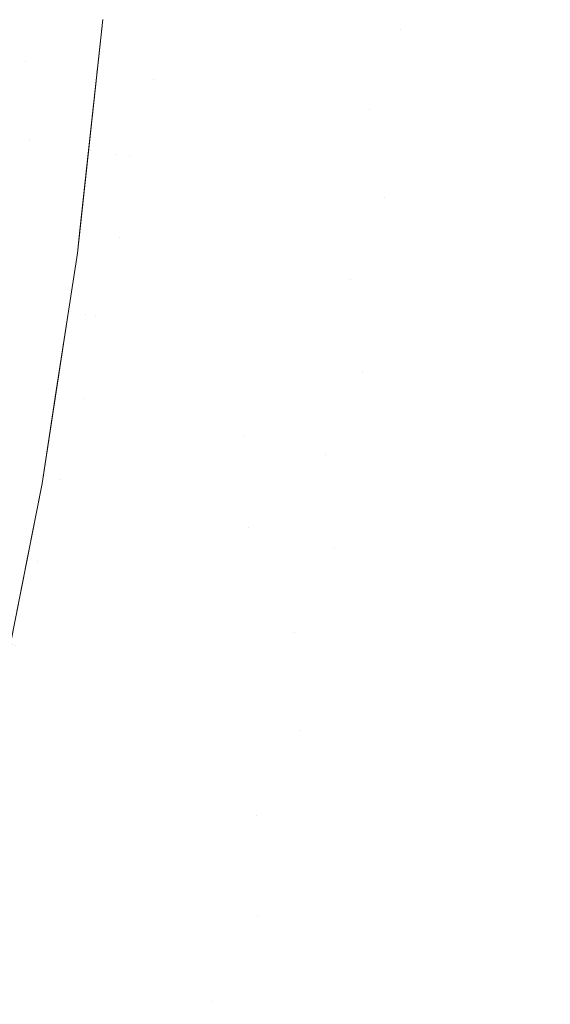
# Model space of a CAD drawing. Header units: centimetres. Extents: x -21.6 to 22.7, y 4.2 to 6.
# Tile 219 of 256: x 7.8314 to 7.8549, y 4.6359 to 4.6795. Entities that reach past the tile are written whole.
import ezdxf

# ---------------------------------------------------------------- set-up
doc = ezdxf.new("R2010")
doc.units = ezdxf.units.CM
doc.header["$LTSCALE"] = 2.54
doc.layers.add('Lucido design-1', color=7, linetype='Continuous')

# ---------------------------------------------------------------- blocks, each defined once
blk = doc.blocks.new('Gruppo-3-1')
at = {"color": 7, "linetype": 'Continuous', "lineweight": 9}
blk.add_3dface([(-21.503423, 5.900212, -2276.22217), (-21.503423, 4.300212, -2276.22217), (22.630348, 4.300212, -2276.22217), (22.630348, 5.900212, -2276.22217)], dxfattribs=at)
for points, invisible_edges in [([(22.630348, 5.900212, -2277.02217), (22.630348, 4.300212, -2277.02217), (7.686575, 4.400896, -2277.02217), (7.695257, 4.401786, -2277.02217)], 10), ([(22.630348, 5.900212, -2277.02217), (7.695257, 4.401786, -2277.02217), (7.700788, 4.402588, -2277.02217)], 9), ([(7.700788, 4.402588, -2277.02217), (7.70392, 4.403043, -2277.02217), (22.630348, 5.900212, -2277.02217)], 10), ([(22.630348, 5.900212, -2277.02217), (7.70392, 4.403043, -2277.02217), (7.712563, 4.404668, -2277.02217)], 9), ([(22.630348, 5.900212, -2277.02217), (7.712563, 4.404668, -2277.02217), (7.721183, 4.406664, -2277.02217)], 9), ([(22.630348, 5.900212, -2277.02217), (7.721183, 4.406664, -2277.02217), (7.729779, 4.409037, -2277.02217)], 9), ([(22.630348, 5.900212, -2277.02217), (7.729779, 4.409037, -2277.02217), (7.738348, 4.411789, -2277.02217)], 9), ([(22.630348, 5.900212, -2277.02217), (7.738348, 4.411789, -2277.02217), (7.746887, 4.414929, -2277.02217)], 9), ([(22.630348, 5.900212, -2277.02217), (7.746887, 4.414929, -2277.02217), (7.755389, 4.418463, -2277.02217)], 9), ([(22.630348, 5.900212, -2277.02217), (7.755389, 4.418463, -2277.02217), (7.760056, 4.420633, -2277.02217)], 9), ([(7.760056, 4.420633, -2277.02217), (7.763851, 4.422398, -2277.02217), (22.630348, 5.900212, -2277.02217)], 10), ([(22.630348, 5.900212, -2277.02217), (7.763851, 4.422398, -2277.02217), (7.772266, 4.426742, -2277.02217)], 9), ([(22.630348, 5.900212, -2277.02217), (7.772266, 4.426742, -2277.02217), (7.780626, 4.431505, -2277.02217)], 9), ([(22.630348, 5.900212, -2277.02217), (7.780626, 4.431505, -2277.02217), (7.788922, 4.436696, -2277.02217)], 9), ([(22.630348, 5.900212, -2277.02217), (7.788922, 4.436696, -2277.02217), (7.797144, 4.442325, -2277.02217)], 9), ([(22.630348, 5.900212, -2277.02217), (7.797144, 4.442325, -2277.02217), (7.80528, 4.4484, -2277.02217)], 9), ([(22.630348, 5.900212, -2277.02217), (7.80528, 4.4484, -2277.02217), (7.811701, 4.453619, -2277.02217)], 9), ([(7.811701, 4.453619, -2277.02217), (7.813317, 4.454932, -2277.02217), (22.630348, 5.900212, -2277.02217)], 10), ([(22.630348, 5.900212, -2277.02217), (7.813317, 4.454932, -2277.02217), (7.821238, 4.46193, -2277.02217)], 9), ([(22.630348, 5.900212, -2277.02217), (7.821238, 4.46193, -2277.02217), (7.829029, 4.4694, -2277.02217)], 9), ([(22.630348, 5.900212, -2277.02217), (7.829029, 4.4694, -2277.02217), (7.836668, 4.477352, -2277.02217)], 9), ([(7.836668, 4.477352, -2277.02217), (7.844137, 4.485791, -2277.02217), (22.630348, 5.900212, -2277.02217)], 10), ([(7.844137, 4.485791, -2277.02217), (7.851492, 4.494823, -2277.02217), (22.630348, 5.900212, -2277.02217)], 10), ([(22.630348, 5.900212, -2277.02217), (7.851492, 4.494823, -2277.02217), (7.852842, 4.496628, -2277.02217)], 9), ([(7.852842, 4.496628, -2277.02217), (7.858546, 4.504251, -2277.02217), (22.630348, 5.900212, -2277.02217)], 10), ([(7.847473, 4.682798, -2276.974099), (7.84874, 4.686304, -2276.976126), (7.848248, 4.679036, -2276.976126)], 11), ([(7.84874, 4.686304, -2276.976126), (7.849844, 4.686218, -2276.978149), (7.849349, 4.678906, -2276.978149), (7.848248, 4.679036, -2276.976126)], 15), ([(7.850505, 4.678769, -2276.980164), (7.849349, 4.678906, -2276.978149), (7.849844, 4.686218, -2276.978149), (7.851004, 4.686128, -2276.980164)], 15), ([(7.851004, 4.686128, -2276.980164), (7.852219, 4.686033, -2276.98217), (7.851717, 4.678625, -2276.98217), (7.850505, 4.678769, -2276.980164)], 15), ([(7.852986, 4.678474, -2276.984163), (7.851717, 4.678625, -2276.98217), (7.852219, 4.686033, -2276.98217), (7.853492, 4.685934, -2276.984163)], 15), ([(7.853492, 4.685934, -2276.984163), (7.854823, 4.685831, -2276.986141), (7.854313, 4.678317, -2276.986141), (7.852986, 4.678474, -2276.984163)], 15), ([(7.855698, 4.678153, -2276.988101), (7.854313, 4.678317, -2276.986141), (7.854823, 4.685831, -2276.986141), (7.856211, 4.685723, -2276.988101)], 15), ([(7.845537, 4.682988, -2276.97004), (7.845267, 4.67939, -2276.97004), (7.843539, 4.679595, -2276.96599), (7.843805, 4.683158, -2276.96599)], 15), ([(7.846208, 4.679278, -2276.972069), (7.845267, 4.67939, -2276.97004), (7.845537, 4.682988, -2276.97004), (7.846479, 4.682896, -2276.972069)], 15), ([(7.846479, 4.682896, -2276.972069), (7.847473, 4.682798, -2276.974099), (7.847201, 4.679161, -2276.974099), (7.846208, 4.679278, -2276.972069)], 15), ([(7.848248, 4.679036, -2276.976126), (7.847201, 4.679161, -2276.974099), (7.847473, 4.682798, -2276.974099)], 11), ([(7.831404, 4.681035, -2276.692323), (7.831982, 4.680966, -2276.694654), (7.831681, 4.677594, -2276.694654), (7.831105, 4.677674, -2276.692323)], 15), ([(7.831681, 4.677594, -2276.694654), (7.831982, 4.680966, -2276.694654), (7.832986, 4.680847, -2276.699319), (7.832683, 4.677454, -2276.699319)], 15), ([(7.832683, 4.677454, -2276.699319), (7.832986, 4.680847, -2276.699319), (7.833794, 4.680751, -2276.703974), (7.833489, 4.677341, -2276.703974)], 15), ([(7.833489, 4.677341, -2276.703974), (7.833794, 4.680751, -2276.703974), (7.834409, 4.680678, -2276.7086), (7.834104, 4.677255, -2276.7086)], 15), ([(7.834104, 4.677255, -2276.7086), (7.834409, 4.680678, -2276.7086), (7.83484, 4.680627, -2276.713185), (7.834534, 4.677195, -2276.713185)], 15), ([(7.834534, 4.677195, -2276.713185), (7.83484, 4.680627, -2276.713185), (7.835092, 4.680597, -2276.717712), (7.834786, 4.67716, -2276.717712)], 15), ([(7.835081, 4.679473, -2276.92217), (7.835216, 4.680582, -2276.925344), (7.834547, 4.673657, -2276.925344)], 11), ([(7.835216, 4.680582, -2276.925344), (7.835346, 4.680567, -2276.928615), (7.834677, 4.673636, -2276.928615), (7.834547, 4.673657, -2276.925344)], 15), ([(7.834903, 4.673599, -2276.931982), (7.834677, 4.673636, -2276.928615), (7.835346, 4.680567, -2276.928615), (7.835574, 4.68054, -2276.931982)], 15), ([(7.835081, 4.679473, -2276.72217), (7.834786, 4.67716, -2276.717712), (7.835092, 4.680597, -2276.717712)], 11), ([(7.835574, 4.68054, -2276.931982), (7.835906, 4.680501, -2276.935444), (7.835235, 4.673546, -2276.935444), (7.834903, 4.673599, -2276.931982)], 15), ([(7.83568, 4.673474, -2276.938998), (7.835235, 4.673546, -2276.935444), (7.835906, 4.680501, -2276.935444), (7.836354, 4.680447, -2276.938998)], 15), ([(7.836354, 4.680447, -2276.938998), (7.836926, 4.68038, -2276.942641), (7.83625, 4.673382, -2276.942641), (7.83568, 4.673474, -2276.938998)], 15), ([(7.837321, 4.676806, -2276.946366), (7.83625, 4.673382, -2276.942641), (7.836926, 4.68038, -2276.942641)], 11), ([(7.836926, 4.68038, -2276.942641), (7.837632, 4.680296, -2276.946366), (7.837321, 4.676806, -2276.946366)], 11), ([(7.837321, 4.676806, -2276.946366), (7.837632, 4.680296, -2276.946366), (7.838483, 4.680195, -2276.95017), (7.83817, 4.676687, -2276.95017)], 15), ([(7.83817, 4.676687, -2276.95017), (7.838483, 4.680195, -2276.95017), (7.839489, 4.680076, -2276.954044), (7.839174, 4.676547, -2276.954044)], 15), ([(7.839174, 4.676547, -2276.954044), (7.839489, 4.680076, -2276.954044), (7.840659, 4.679937, -2276.957979), (7.840343, 4.676384, -2276.957979)], 15), ([(7.840343, 4.676384, -2276.957979), (7.840659, 4.679937, -2276.957979), (7.842006, 4.679777, -2276.961965), (7.841687, 4.676196, -2276.961965)], 15), ([(7.841687, 4.676196, -2276.961965), (7.842006, 4.679777, -2276.961965), (7.843539, 4.679595, -2276.96599), (7.843216, 4.675983, -2276.96599)], 15), ([(7.843216, 4.675983, -2276.96599), (7.843539, 4.679595, -2276.96599), (7.845267, 4.67939, -2276.97004), (7.844942, 4.675742, -2276.97004)], 15), ([(7.834547, 4.673657, -2276.925344), (7.833957, 4.669127, -2276.92217), (7.835081, 4.679473, -2276.92217)], 9), ([(7.83445, 4.673669, -2276.72217), (7.835081, 4.679473, -2276.72217), (7.835081, 4.679473, -2276.92217), (7.833957, 4.669127, -2276.92217)], 10), ([(7.834786, 4.67716, -2276.717712), (7.835081, 4.679473, -2276.72217), (7.83445, 4.673669, -2276.72217)], 9), ([(7.845881, 4.67561, -2276.972069), (7.844942, 4.675742, -2276.97004), (7.845267, 4.67939, -2276.97004), (7.846208, 4.679278, -2276.972069)], 15), ([(7.846208, 4.679278, -2276.972069), (7.847201, 4.679161, -2276.974099), (7.846872, 4.675472, -2276.974099), (7.845881, 4.67561, -2276.972069)], 15), ([(7.846872, 4.675472, -2276.974099), (7.847201, 4.679161, -2276.974099), (7.848248, 4.679036, -2276.976126)], 11), ([(7.846872, 4.675472, -2276.974099), (7.848248, 4.679036, -2276.976126), (7.847526, 4.671565, -2276.976126)], 11), ([(7.848248, 4.679036, -2276.976126), (7.849349, 4.678906, -2276.978149), (7.848622, 4.671389, -2276.978149), (7.847526, 4.671565, -2276.976126)], 15), ([(7.849774, 4.671203, -2276.980164), (7.848622, 4.671389, -2276.978149), (7.849349, 4.678906, -2276.978149), (7.850505, 4.678769, -2276.980164)], 15), ([(7.850505, 4.678769, -2276.980164), (7.851717, 4.678625, -2276.98217), (7.850981, 4.671008, -2276.98217), (7.849774, 4.671203, -2276.980164)], 15), ([(7.852246, 4.670805, -2276.984163), (7.850981, 4.671008, -2276.98217), (7.851717, 4.678625, -2276.98217), (7.852986, 4.678474, -2276.984163)], 15), ([(7.852986, 4.678474, -2276.984163), (7.854313, 4.678317, -2276.986141), (7.853567, 4.670592, -2276.986141), (7.852246, 4.670805, -2276.984163)], 15), ([(7.854946, 4.67037, -2276.988101), (7.853567, 4.670592, -2276.986141), (7.854313, 4.678317, -2276.986141), (7.855698, 4.678153, -2276.988101)], 15), ([(7.831105, 4.677674, -2276.692323), (7.831681, 4.677594, -2276.694654), (7.831326, 4.674176, -2276.694654), (7.830751, 4.674268, -2276.692323)], 15), ([(7.831851, 4.674091, -2276.696987), (7.831326, 4.674176, -2276.694654), (7.831681, 4.677594, -2276.694654)], 11), ([(7.831681, 4.677594, -2276.694654), (7.832683, 4.677454, -2276.699319), (7.831851, 4.674091, -2276.696987)], 11), ([(7.832683, 4.677454, -2276.699319), (7.832326, 4.674015, -2276.699319), (7.831851, 4.674091, -2276.696987)], 11), ([(7.833489, 4.677341, -2276.703974), (7.83313, 4.673885, -2276.703974), (7.832326, 4.674015, -2276.699319), (7.832683, 4.677454, -2276.699319)], 15), ([(7.834104, 4.677255, -2276.7086), (7.833744, 4.673786, -2276.7086), (7.83313, 4.673885, -2276.703974), (7.833489, 4.677341, -2276.703974)], 15), ([(7.834534, 4.677195, -2276.713185), (7.834172, 4.673717, -2276.713185), (7.833744, 4.673786, -2276.7086), (7.834104, 4.677255, -2276.7086)], 15), ([(7.834786, 4.67716, -2276.717712), (7.834424, 4.673677, -2276.717712), (7.834172, 4.673717, -2276.713185), (7.834534, 4.677195, -2276.713185)], 15), ([(7.83445, 4.673669, -2276.72217), (7.834424, 4.673677, -2276.717712), (7.834786, 4.67716, -2276.717712)], 11), ([(7.837321, 4.676806, -2276.946366), (7.836954, 4.673269, -2276.946366), (7.83625, 4.673382, -2276.942641)], 11), ([(7.83817, 4.676687, -2276.95017), (7.837801, 4.673132, -2276.95017), (7.836954, 4.673269, -2276.946366), (7.837321, 4.676806, -2276.946366)], 15), ([(7.839174, 4.676547, -2276.954044), (7.838802, 4.672971, -2276.954044), (7.837801, 4.673132, -2276.95017), (7.83817, 4.676687, -2276.95017)], 15), ([(7.840343, 4.676384, -2276.957979), (7.839968, 4.672783, -2276.957979), (7.838802, 4.672971, -2276.954044), (7.839174, 4.676547, -2276.954044)], 15), ([(7.841687, 4.676196, -2276.961965), (7.84131, 4.672567, -2276.961965), (7.839968, 4.672783, -2276.957979), (7.840343, 4.676384, -2276.957979)], 15), ([(7.843216, 4.675983, -2276.96599), (7.842836, 4.672321, -2276.96599), (7.84131, 4.672567, -2276.961965), (7.841687, 4.676196, -2276.961965)], 15), ([(7.844942, 4.675742, -2276.97004), (7.844558, 4.672044, -2276.97004), (7.842836, 4.672321, -2276.96599), (7.843216, 4.675983, -2276.96599)], 15), ([(7.845495, 4.671893, -2276.972069), (7.844558, 4.672044, -2276.97004), (7.844942, 4.675742, -2276.97004), (7.845881, 4.67561, -2276.972069)], 15), ([(7.845881, 4.67561, -2276.972069), (7.846872, 4.675472, -2276.974099), (7.846484, 4.671733, -2276.974099), (7.845495, 4.671893, -2276.972069)], 15), ([(7.847526, 4.671565, -2276.976126), (7.846484, 4.671733, -2276.974099), (7.846872, 4.675472, -2276.974099)], 11), ([(7.831438, 4.670617, -2276.696987), (7.830914, 4.670713, -2276.694654), (7.831326, 4.674176, -2276.694654), (7.831851, 4.674091, -2276.696987)], 15), ([(7.831851, 4.674091, -2276.696987), (7.832326, 4.674015, -2276.699319), (7.831912, 4.67053, -2276.699319), (7.831438, 4.670617, -2276.696987)], 15), ([(7.831912, 4.67053, -2276.699319), (7.832326, 4.674015, -2276.699319), (7.83313, 4.673885, -2276.703974), (7.832714, 4.670383, -2276.703974)], 15), ([(7.832714, 4.670383, -2276.703974), (7.83313, 4.673885, -2276.703974), (7.833744, 4.673786, -2276.7086), (7.833326, 4.670271, -2276.7086)], 15), ([(7.833326, 4.670271, -2276.7086), (7.833744, 4.673786, -2276.7086), (7.834172, 4.673717, -2276.713185), (7.833753, 4.670193, -2276.713185)], 15), ([(7.834547, 4.673657, -2276.925344), (7.834677, 4.673636, -2276.928615), (7.833776, 4.66652, -2276.928615), (7.833647, 4.666547, -2276.925344)], 15), ([(7.833957, 4.669127, -2276.92217), (7.834547, 4.673657, -2276.925344), (7.833647, 4.666547, -2276.925344)], 11), ([(7.833753, 4.670193, -2276.713185), (7.834172, 4.673717, -2276.713185), (7.834424, 4.673677, -2276.717712), (7.834004, 4.670147, -2276.717712)], 15), ([(7.834001, 4.666474, -2276.931982), (7.833776, 4.66652, -2276.928615), (7.834677, 4.673636, -2276.928615), (7.834903, 4.673599, -2276.931982)], 15), ([(7.833957, 4.669127, -2276.92217), (7.834066, 4.670134, -2276.72217), (7.83445, 4.673669, -2276.72217)], 9), ([(7.834903, 4.673599, -2276.931982), (7.835235, 4.673546, -2276.935444), (7.834331, 4.666406, -2276.935444), (7.834001, 4.666474, -2276.931982)], 15), ([(7.834004, 4.670147, -2276.717712), (7.834424, 4.673677, -2276.717712), (7.83445, 4.673669, -2276.72217)], 11), ([(7.83445, 4.673669, -2276.72217), (7.834066, 4.670134, -2276.72217), (7.834004, 4.670147, -2276.717712)], 10), ([(7.834774, 4.666315, -2276.938998), (7.834331, 4.666406, -2276.935444), (7.835235, 4.673546, -2276.935444), (7.83568, 4.673474, -2276.938998)], 15), ([(7.835826, 4.669813, -2276.942641), (7.834774, 4.666315, -2276.938998), (7.83568, 4.673474, -2276.938998)], 11), ([(7.83568, 4.673474, -2276.938998), (7.83625, 4.673382, -2276.942641), (7.835826, 4.669813, -2276.942641)], 11), ([(7.835826, 4.669813, -2276.942641), (7.83625, 4.673382, -2276.942641), (7.836954, 4.673269, -2276.946366), (7.836528, 4.669685, -2276.946366)], 15), ([(7.836528, 4.669685, -2276.946366), (7.836954, 4.673269, -2276.946366), (7.837801, 4.673132, -2276.95017), (7.837373, 4.66953, -2276.95017)], 15), ([(7.837373, 4.66953, -2276.95017), (7.837801, 4.673132, -2276.95017), (7.838802, 4.672971, -2276.954044), (7.838372, 4.669348, -2276.954044)], 15), ([(7.838372, 4.669348, -2276.954044), (7.838802, 4.672971, -2276.954044), (7.839968, 4.672783, -2276.957979), (7.839535, 4.669135, -2276.957979)], 15), ([(7.839535, 4.669135, -2276.957979), (7.839968, 4.672783, -2276.957979), (7.84131, 4.672567, -2276.961965), (7.840873, 4.66889, -2276.961965)], 15), ([(7.840873, 4.66889, -2276.961965), (7.84131, 4.672567, -2276.961965), (7.842836, 4.672321, -2276.96599), (7.842395, 4.668611, -2276.96599)], 15), ([(7.842395, 4.668611, -2276.96599), (7.842836, 4.672321, -2276.96599), (7.844558, 4.672044, -2276.97004), (7.844112, 4.668297, -2276.97004)], 15), ([(7.845047, 4.668126, -2276.972069), (7.844112, 4.668297, -2276.97004), (7.844558, 4.672044, -2276.97004), (7.845495, 4.671893, -2276.972069)], 15), ([(7.845495, 4.671893, -2276.972069), (7.846484, 4.671733, -2276.974099), (7.846033, 4.667945, -2276.974099), (7.845047, 4.668126, -2276.972069)], 15), ([(7.846033, 4.667945, -2276.974099), (7.846484, 4.671733, -2276.974099), (7.847526, 4.671565, -2276.976126)], 11), ([(7.846033, 4.667945, -2276.974099), (7.847526, 4.671565, -2276.976126), (7.846555, 4.663896, -2276.976126)], 11), ([(7.847526, 4.671565, -2276.976126), (7.848622, 4.671389, -2276.978149), (7.847646, 4.663672, -2276.978149), (7.846555, 4.663896, -2276.976126)], 15), ([(7.848791, 4.663436, -2276.980164), (7.847646, 4.663672, -2276.978149), (7.848622, 4.671389, -2276.978149), (7.849774, 4.671203, -2276.980164)], 15), ([(7.849774, 4.671203, -2276.980164), (7.850981, 4.671008, -2276.98217), (7.849992, 4.66319, -2276.98217), (7.848791, 4.663436, -2276.980164)], 15), ([(7.851249, 4.662932, -2276.984163), (7.849992, 4.66319, -2276.98217), (7.850981, 4.671008, -2276.98217), (7.852246, 4.670805, -2276.984163)], 15), ([(7.852246, 4.670805, -2276.984163), (7.853567, 4.670592, -2276.986141), (7.852563, 4.662662, -2276.986141), (7.851249, 4.662932, -2276.984163)], 15), ([(7.830966, 4.667098, -2276.696987), (7.830443, 4.667205, -2276.694654), (7.830914, 4.670713, -2276.694654), (7.831438, 4.670617, -2276.696987)], 15), ([(7.831438, 4.670617, -2276.696987), (7.831912, 4.67053, -2276.699319), (7.831438, 4.667001, -2276.699319), (7.830966, 4.667098, -2276.696987)], 15), ([(7.832714, 4.670383, -2276.703974), (7.832238, 4.666836, -2276.703974), (7.831438, 4.667001, -2276.699319), (7.831912, 4.67053, -2276.699319)], 15), ([(7.833326, 4.670271, -2276.7086), (7.832848, 4.666711, -2276.7086), (7.832238, 4.666836, -2276.703974), (7.832714, 4.670383, -2276.703974)], 15), ([(7.853935, 4.66238, -2276.988101), (7.852563, 4.662662, -2276.986141), (7.853567, 4.670592, -2276.986141), (7.854946, 4.67037, -2276.988101)], 15), ([(7.854946, 4.67037, -2276.988101), (7.856383, 4.670138, -2276.990039), (7.855364, 4.662086, -2276.990039), (7.853935, 4.66238, -2276.988101)], 15), ([(7.833753, 4.670193, -2276.713185), (7.833275, 4.666623, -2276.713185), (7.832848, 4.666711, -2276.7086), (7.833326, 4.670271, -2276.7086)], 15), ([(7.834004, 4.670147, -2276.717712), (7.833525, 4.666572, -2276.717712), (7.833275, 4.666623, -2276.713185), (7.833753, 4.670193, -2276.713185)], 15), ([(7.833957, 4.669127, -2276.72217), (7.833525, 4.666572, -2276.717712), (7.834004, 4.670147, -2276.717712)], 11), ([(7.834004, 4.670147, -2276.717712), (7.834066, 4.670134, -2276.72217), (7.833957, 4.669127, -2276.72217)], 9), ([(7.833957, 4.669127, -2276.92217), (7.833957, 4.669127, -2276.72217), (7.834066, 4.670134, -2276.72217)], 9), ([(7.835826, 4.669813, -2276.942641), (7.835341, 4.666199, -2276.942641), (7.834774, 4.666315, -2276.938998)], 11), ([(7.836528, 4.669685, -2276.946366), (7.836041, 4.666055, -2276.946366), (7.835341, 4.666199, -2276.942641), (7.835826, 4.669813, -2276.942641)], 15), ([(7.837373, 4.66953, -2276.95017), (7.836883, 4.665882, -2276.95017), (7.836041, 4.666055, -2276.946366), (7.836528, 4.669685, -2276.946366)], 15), ([(7.838372, 4.669348, -2276.954044), (7.837879, 4.665678, -2276.954044), (7.836883, 4.665882, -2276.95017), (7.837373, 4.66953, -2276.95017)], 15), ([(7.832983, 4.662953, -2276.717712), (7.833525, 4.666572, -2276.717712), (7.833957, 4.669127, -2276.72217), (7.833011, 4.662943, -2276.72217)], 11), ([(7.833011, 4.662943, -2276.72217), (7.833957, 4.669127, -2276.72217), (7.833564, 4.666562, -2276.92217)], 10), ([(7.833647, 4.666547, -2276.925344), (7.833564, 4.666562, -2276.92217), (7.833957, 4.669127, -2276.92217)], 9), ([(7.833957, 4.669127, -2276.72217), (7.833957, 4.669127, -2276.92217), (7.833564, 4.666562, -2276.92217)], 9), ([(7.839535, 4.669135, -2276.957979), (7.839039, 4.665439, -2276.957979), (7.837879, 4.665678, -2276.954044), (7.838372, 4.669348, -2276.954044)], 15), ([(7.840873, 4.66889, -2276.961965), (7.840373, 4.665166, -2276.961965), (7.839039, 4.665439, -2276.957979), (7.839535, 4.669135, -2276.957979)], 15), ([(7.842395, 4.668611, -2276.96599), (7.841891, 4.664854, -2276.96599), (7.840373, 4.665166, -2276.961965), (7.840873, 4.66889, -2276.961965)], 15), ([(7.844112, 4.668297, -2276.97004), (7.843603, 4.664502, -2276.97004), (7.841891, 4.664854, -2276.96599), (7.842395, 4.668611, -2276.96599)], 15), ([(7.844535, 4.664311, -2276.972069), (7.843603, 4.664502, -2276.97004), (7.844112, 4.668297, -2276.97004), (7.845047, 4.668126, -2276.972069)], 15), ([(7.845047, 4.668126, -2276.972069), (7.846033, 4.667945, -2276.974099), (7.845519, 4.664109, -2276.974099), (7.844535, 4.664311, -2276.972069)], 15), ([(7.846555, 4.663896, -2276.976126), (7.845519, 4.664109, -2276.974099), (7.846033, 4.667945, -2276.974099)], 11), ([(7.830966, 4.667098, -2276.696987), (7.831438, 4.667001, -2276.699319), (7.830903, 4.663428, -2276.699319), (7.830432, 4.663535, -2276.696987)], 15), ([(7.830903, 4.663428, -2276.699319), (7.831438, 4.667001, -2276.699319), (7.832238, 4.666836, -2276.703974), (7.831701, 4.663246, -2276.703974)], 15), ([(7.831701, 4.663246, -2276.703974), (7.832238, 4.666836, -2276.703974), (7.832848, 4.666711, -2276.7086), (7.832308, 4.663107, -2276.7086)], 15), ([(7.832308, 4.663107, -2276.7086), (7.832848, 4.666711, -2276.7086), (7.833275, 4.666623, -2276.713185), (7.832733, 4.66301, -2276.713185)], 15), ([(7.832498, 4.659261, -2276.925344), (7.832396, 4.658926, -2276.92217), (7.833564, 4.666562, -2276.92217)], 9), ([(7.833564, 4.666562, -2276.92217), (7.832396, 4.658926, -2276.92217), (7.832396, 4.658926, -2276.72217), (7.833011, 4.662943, -2276.72217)], 10), ([(7.833564, 4.666562, -2276.92217), (7.833647, 4.666547, -2276.925344), (7.832498, 4.659261, -2276.925344)], 11), ([(7.833647, 4.666547, -2276.925344), (7.833776, 4.66652, -2276.928615), (7.832626, 4.659228, -2276.928615), (7.832498, 4.659261, -2276.925344)], 15), ([(7.832849, 4.659172, -2276.931982), (7.832626, 4.659228, -2276.928615), (7.833776, 4.66652, -2276.928615), (7.834001, 4.666474, -2276.931982)], 15), ([(7.832733, 4.66301, -2276.713185), (7.833275, 4.666623, -2276.713185), (7.833525, 4.666572, -2276.717712), (7.832983, 4.662953, -2276.717712)], 15), ([(7.834001, 4.666474, -2276.931982), (7.834331, 4.666406, -2276.935444), (7.833176, 4.65909, -2276.935444), (7.832849, 4.659172, -2276.931982)], 15), ([(7.834228, 4.662669, -2276.938998), (7.833176, 4.65909, -2276.935444), (7.834331, 4.666406, -2276.935444)], 11), ([(7.834331, 4.666406, -2276.935444), (7.834774, 4.666315, -2276.938998), (7.834228, 4.662669, -2276.938998)], 11), ([(7.834228, 4.662669, -2276.938998), (7.834774, 4.666315, -2276.938998), (7.835341, 4.666199, -2276.942641), (7.834793, 4.66254, -2276.942641)], 15), ([(7.834793, 4.66254, -2276.942641), (7.835341, 4.666199, -2276.942641), (7.836041, 4.666055, -2276.946366), (7.83549, 4.662381, -2276.946366)], 15), ([(7.83549, 4.662381, -2276.946366), (7.836041, 4.666055, -2276.946366), (7.836883, 4.665882, -2276.95017), (7.83633, 4.662189, -2276.95017)], 15), ([(7.83633, 4.662189, -2276.95017), (7.836883, 4.665882, -2276.95017), (7.837879, 4.665678, -2276.954044), (7.837323, 4.661963, -2276.954044)], 15), ([(7.837323, 4.661963, -2276.954044), (7.837879, 4.665678, -2276.954044), (7.839039, 4.665439, -2276.957979), (7.838479, 4.661699, -2276.957979)], 15), ([(7.838479, 4.661699, -2276.957979), (7.839039, 4.665439, -2276.957979), (7.840373, 4.665166, -2276.961965), (7.839808, 4.661395, -2276.961965)], 15), ([(7.839808, 4.661395, -2276.961965), (7.840373, 4.665166, -2276.961965), (7.841891, 4.664854, -2276.96599), (7.841321, 4.66105, -2276.96599)], 15), ([(7.841321, 4.66105, -2276.96599), (7.841891, 4.664854, -2276.96599), (7.843603, 4.664502, -2276.97004), (7.843028, 4.66066, -2276.97004)], 15), ([(7.843956, 4.660448, -2276.972069), (7.843028, 4.66066, -2276.97004), (7.843603, 4.664502, -2276.97004), (7.844535, 4.664311, -2276.972069)], 15), ([(7.844535, 4.664311, -2276.972069), (7.845519, 4.664109, -2276.974099), (7.844937, 4.660225, -2276.974099), (7.843956, 4.660448, -2276.972069)], 15), ([(7.844937, 4.660225, -2276.974099), (7.845519, 4.664109, -2276.974099), (7.846555, 4.663896, -2276.976126)], 11), ([(7.844937, 4.660225, -2276.974099), (7.846555, 4.663896, -2276.976126), (7.845315, 4.656035, -2276.976126)], 11), ([(7.846555, 4.663896, -2276.976126), (7.847646, 4.663672, -2276.978149), (7.846398, 4.655763, -2276.978149), (7.845315, 4.656035, -2276.976126)], 15), ([(7.831701, 4.663246, -2276.703974), (7.831098, 4.659613, -2276.703974), (7.830304, 4.659812, -2276.699319), (7.830903, 4.663428, -2276.699319)], 15), ([(7.847535, 4.655477, -2276.980164), (7.846398, 4.655763, -2276.978149), (7.847646, 4.663672, -2276.978149), (7.848791, 4.663436, -2276.980164)], 15), ([(7.848791, 4.663436, -2276.980164), (7.849992, 4.66319, -2276.98217), (7.848727, 4.655177, -2276.98217), (7.847535, 4.655477, -2276.980164)], 15), ([(7.832308, 4.663107, -2276.7086), (7.831704, 4.65946, -2276.7086), (7.831098, 4.659613, -2276.703974), (7.831701, 4.663246, -2276.703974)], 15), ([(7.832733, 4.66301, -2276.713185), (7.832127, 4.659354, -2276.713185), (7.831704, 4.65946, -2276.7086), (7.832308, 4.663107, -2276.7086)], 15), ([(7.832983, 4.662953, -2276.717712), (7.832376, 4.659291, -2276.717712), (7.832127, 4.659354, -2276.713185), (7.832733, 4.66301, -2276.713185)], 15), ([(7.832376, 4.659291, -2276.717712), (7.832983, 4.662953, -2276.717712), (7.833011, 4.662943, -2276.72217)], 11), ([(7.833011, 4.662943, -2276.72217), (7.832396, 4.658926, -2276.72217), (7.832376, 4.659291, -2276.717712)], 10), ([(7.849976, 4.654863, -2276.984163), (7.848727, 4.655177, -2276.98217), (7.849992, 4.66319, -2276.98217), (7.851249, 4.662932, -2276.984163)], 15), ([(7.851249, 4.662932, -2276.984163), (7.852563, 4.662662, -2276.986141), (7.851281, 4.654534, -2276.986141), (7.849976, 4.654863, -2276.984163)], 15), ([(7.834228, 4.662669, -2276.938998), (7.833617, 4.658979, -2276.938998), (7.833176, 4.65909, -2276.935444)], 11), ([(7.834793, 4.66254, -2276.942641), (7.834179, 4.658837, -2276.942641), (7.833617, 4.658979, -2276.938998), (7.834228, 4.662669, -2276.938998)], 15), ([(7.83549, 4.662381, -2276.946366), (7.834874, 4.658663, -2276.946366), (7.834179, 4.658837, -2276.942641), (7.834793, 4.66254, -2276.942641)], 15), ([(7.852643, 4.654192, -2276.988101), (7.851281, 4.654534, -2276.986141), (7.852563, 4.662662, -2276.986141), (7.853935, 4.66238, -2276.988101)], 15), ([(7.83633, 4.662189, -2276.95017), (7.835711, 4.658452, -2276.95017), (7.834874, 4.658663, -2276.946366), (7.83549, 4.662381, -2276.946366)], 15), ([(7.837323, 4.661963, -2276.954044), (7.8367, 4.658203, -2276.954044), (7.835711, 4.658452, -2276.95017), (7.83633, 4.662189, -2276.95017)], 15), ([(7.853935, 4.66238, -2276.988101), (7.855364, 4.662086, -2276.990039), (7.854062, 4.653834, -2276.990039), (7.852643, 4.654192, -2276.988101)], 15), ([(7.855539, 4.653463, -2276.991952), (7.854062, 4.653834, -2276.990039), (7.855364, 4.662086, -2276.990039), (7.856852, 4.661781, -2276.991952)], 15), ([(7.838479, 4.661699, -2276.957979), (7.837851, 4.657913, -2276.957979), (7.8367, 4.658203, -2276.954044), (7.837323, 4.661963, -2276.954044)], 15), ([(7.839808, 4.661395, -2276.961965), (7.839176, 4.65758, -2276.961965), (7.837851, 4.657913, -2276.957979), (7.838479, 4.661699, -2276.957979)], 15), ([(7.841321, 4.66105, -2276.96599), (7.840683, 4.657201, -2276.96599), (7.839176, 4.65758, -2276.961965), (7.839808, 4.661395, -2276.961965)], 15), ([(7.841509, 4.656993, -2276.968013), (7.840683, 4.657201, -2276.96599), (7.841321, 4.66105, -2276.96599)], 11), ([(7.841321, 4.66105, -2276.96599), (7.843028, 4.66066, -2276.97004), (7.841509, 4.656993, -2276.968013)], 11), ([(7.843028, 4.66066, -2276.97004), (7.842384, 4.656773, -2276.97004), (7.841509, 4.656993, -2276.968013)], 11), ([(7.843309, 4.65654, -2276.972069), (7.842384, 4.656773, -2276.97004), (7.843028, 4.66066, -2276.97004), (7.843956, 4.660448, -2276.972069)], 15), ([(7.843956, 4.660448, -2276.972069), (7.844937, 4.660225, -2276.974099), (7.844286, 4.656294, -2276.974099), (7.843309, 4.65654, -2276.972069)], 15), ([(7.845315, 4.656035, -2276.976126), (7.844286, 4.656294, -2276.974099), (7.844937, 4.660225, -2276.974099)], 11), ([(7.830429, 4.655938, -2276.703974), (7.831098, 4.659613, -2276.703974), (7.831704, 4.65946, -2276.7086), (7.831033, 4.655772, -2276.7086)], 15), ([(7.831033, 4.655772, -2276.7086), (7.831704, 4.65946, -2276.7086), (7.832127, 4.659354, -2276.713185), (7.831454, 4.655655, -2276.713185)], 15), ([(7.832498, 4.659261, -2276.925344), (7.832626, 4.659228, -2276.928615), (7.831205, 4.651769, -2276.928615), (7.831078, 4.651807, -2276.925344)], 15), ([(7.832396, 4.658926, -2276.92217), (7.832498, 4.659261, -2276.925344), (7.831078, 4.651807, -2276.925344)], 11), ([(7.831205, 4.651769, -2276.928615), (7.832626, 4.659228, -2276.928615), (7.832173, 4.655457, -2276.931982)], 11), ([(7.831454, 4.655655, -2276.713185), (7.832127, 4.659354, -2276.713185), (7.832376, 4.659291, -2276.717712), (7.831701, 4.655587, -2276.717712)], 15), ([(7.831701, 4.655587, -2276.717712), (7.832376, 4.659291, -2276.717712), (7.832396, 4.658926, -2276.72217)], 11), ([(7.832626, 4.659228, -2276.928615), (7.832849, 4.659172, -2276.931982), (7.832173, 4.655457, -2276.931982)], 11), ([(7.832173, 4.655457, -2276.931982), (7.832849, 4.659172, -2276.931982), (7.833176, 4.65909, -2276.935444), (7.832499, 4.655368, -2276.935444)], 15), ([(7.832499, 4.655368, -2276.935444), (7.833176, 4.65909, -2276.935444), (7.833617, 4.658979, -2276.938998), (7.832937, 4.655247, -2276.938998)], 15), ([(7.831078, 4.651807, -2276.925344), (7.830992, 4.651828, -2276.92217), (7.832396, 4.658926, -2276.92217)], 9), ([(7.832396, 4.658926, -2276.92217), (7.830992, 4.651828, -2276.92217), (7.830992, 4.651828, -2276.72217), (7.831733, 4.655575, -2276.72217)], 10), ([(7.832396, 4.658926, -2276.72217), (7.831733, 4.655575, -2276.72217), (7.831701, 4.655587, -2276.717712)], 10), ([(7.831733, 4.655575, -2276.72217), (7.832396, 4.658926, -2276.72217), (7.832396, 4.658926, -2276.92217)], 10), ([(7.832937, 4.655247, -2276.938998), (7.833617, 4.658979, -2276.938998), (7.834179, 4.658837, -2276.942641), (7.833498, 4.655092, -2276.942641)], 15), ([(7.833498, 4.655092, -2276.942641), (7.834179, 4.658837, -2276.942641), (7.834874, 4.658663, -2276.946366), (7.834189, 4.654902, -2276.946366)], 15), ([(7.834189, 4.654902, -2276.946366), (7.834874, 4.658663, -2276.946366), (7.835711, 4.658452, -2276.95017), (7.835023, 4.654672, -2276.95017)], 15), ([(7.835023, 4.654672, -2276.95017), (7.835711, 4.658452, -2276.95017), (7.8367, 4.658203, -2276.954044), (7.836007, 4.654401, -2276.954044)], 15), ([(7.836007, 4.654401, -2276.954044), (7.8367, 4.658203, -2276.954044), (7.837851, 4.657913, -2276.957979), (7.837154, 4.654085, -2276.957979)], 15), ([(7.837154, 4.654085, -2276.957979), (7.837851, 4.657913, -2276.957979), (7.839176, 4.65758, -2276.961965), (7.838473, 4.653721, -2276.961965)], 15), ([(7.838473, 4.653721, -2276.961965), (7.839176, 4.65758, -2276.961965), (7.840683, 4.657201, -2276.96599), (7.839975, 4.653308, -2276.96599)], 15), ([(7.840797, 4.653081, -2276.968013), (7.839975, 4.653308, -2276.96599), (7.840683, 4.657201, -2276.96599), (7.841509, 4.656993, -2276.968013)], 15), ([(7.841509, 4.656993, -2276.968013), (7.842384, 4.656773, -2276.97004), (7.841668, 4.652841, -2276.97004), (7.840797, 4.653081, -2276.968013)], 15), ([(7.842589, 4.652587, -2276.972069), (7.841668, 4.652841, -2276.97004), (7.842384, 4.656773, -2276.97004), (7.843309, 4.65654, -2276.972069)], 15), ([(7.843309, 4.65654, -2276.972069), (7.844286, 4.656294, -2276.974099), (7.843562, 4.652319, -2276.974099), (7.842589, 4.652587, -2276.972069)], 15), ([(7.843562, 4.652319, -2276.974099), (7.844286, 4.656294, -2276.974099), (7.845315, 4.656035, -2276.976126)], 11), ([(7.843562, 4.652319, -2276.974099), (7.845315, 4.656035, -2276.976126), (7.843783, 4.647995, -2276.976126)], 11), ([(7.845315, 4.656035, -2276.976126), (7.846398, 4.655763, -2276.978149), (7.844857, 4.647673, -2276.978149), (7.843783, 4.647995, -2276.976126)], 15), ([(7.831454, 4.655655, -2276.713185), (7.830711, 4.651917, -2276.713185), (7.830291, 4.652043, -2276.7086), (7.831033, 4.655772, -2276.7086)], 15), ([(7.831701, 4.655587, -2276.717712), (7.830957, 4.651843, -2276.717712), (7.830711, 4.651917, -2276.713185), (7.831454, 4.655655, -2276.713185)], 15), ([(7.831733, 4.655575, -2276.72217), (7.830992, 4.651828, -2276.72217), (7.830957, 4.651843, -2276.717712), (7.831701, 4.655587, -2276.717712)], 14), ([(7.845984, 4.647334, -2276.980164), (7.844857, 4.647673, -2276.978149), (7.846398, 4.655763, -2276.978149), (7.847535, 4.655477, -2276.980164)], 15), ([(7.832173, 4.655457, -2276.931982), (7.831426, 4.651702, -2276.931982), (7.831205, 4.651769, -2276.928615)], 11), ([(7.832499, 4.655368, -2276.935444), (7.831751, 4.651605, -2276.935444), (7.831426, 4.651702, -2276.931982), (7.832173, 4.655457, -2276.931982)], 15), ([(7.832937, 4.655247, -2276.938998), (7.832187, 4.651474, -2276.938998), (7.831751, 4.651605, -2276.935444), (7.832499, 4.655368, -2276.935444)], 15), ([(7.833498, 4.655092, -2276.942641), (7.832745, 4.651307, -2276.942641), (7.832187, 4.651474, -2276.938998), (7.832937, 4.655247, -2276.938998)], 15), ([(7.834189, 4.654902, -2276.946366), (7.833434, 4.6511, -2276.946366), (7.832745, 4.651307, -2276.942641), (7.833498, 4.655092, -2276.942641)], 15), ([(7.847535, 4.655477, -2276.980164), (7.848727, 4.655177, -2276.98217), (7.847166, 4.64698, -2276.98217), (7.845984, 4.647334, -2276.980164)], 15), ([(7.848404, 4.646608, -2276.984163), (7.847166, 4.64698, -2276.98217), (7.848727, 4.655177, -2276.98217), (7.849976, 4.654863, -2276.984163)], 15), ([(7.835023, 4.654672, -2276.95017), (7.834263, 4.650851, -2276.95017), (7.833434, 4.6511, -2276.946366), (7.834189, 4.654902, -2276.946366)], 15), ([(7.836007, 4.654401, -2276.954044), (7.835243, 4.650557, -2276.954044), (7.834263, 4.650851, -2276.95017), (7.835023, 4.654672, -2276.95017)], 15), ([(7.849976, 4.654863, -2276.984163), (7.851281, 4.654534, -2276.986141), (7.849697, 4.64622, -2276.986141), (7.848404, 4.646608, -2276.984163)], 15), ([(7.837154, 4.654085, -2276.957979), (7.836385, 4.650214, -2276.957979), (7.835243, 4.650557, -2276.954044), (7.836007, 4.654401, -2276.954044)], 15), ([(7.851047, 4.645815, -2276.988101), (7.849697, 4.64622, -2276.986141), (7.851281, 4.654534, -2276.986141), (7.852643, 4.654192, -2276.988101)], 15), ([(7.838473, 4.653721, -2276.961965), (7.837698, 4.649821, -2276.961965), (7.836385, 4.650214, -2276.957979), (7.837154, 4.654085, -2276.957979)], 15), ([(7.852643, 4.654192, -2276.988101), (7.854062, 4.653834, -2276.990039), (7.852454, 4.645393, -2276.990039), (7.851047, 4.645815, -2276.988101)], 15), ([(7.853919, 4.644954, -2276.991952), (7.852454, 4.645393, -2276.990039), (7.854062, 4.653834, -2276.990039), (7.855539, 4.653463, -2276.991952)], 15), ([(7.839975, 4.653308, -2276.96599), (7.839192, 4.649372, -2276.96599), (7.837698, 4.649821, -2276.961965), (7.838473, 4.653721, -2276.961965)], 15), ([(7.855539, 4.653463, -2276.991952), (7.857074, 4.653076, -2276.993838), (7.85544, 4.644497, -2276.993838), (7.853919, 4.644954, -2276.991952)], 15), ([(7.84001, 4.649127, -2276.968013), (7.839192, 4.649372, -2276.96599), (7.839975, 4.653308, -2276.96599), (7.840797, 4.653081, -2276.968013)], 15), ([(7.840797, 4.653081, -2276.968013), (7.841668, 4.652841, -2276.97004), (7.840878, 4.648867, -2276.97004), (7.84001, 4.649127, -2276.968013)], 15), ([(7.841795, 4.648591, -2276.972069), (7.840878, 4.648867, -2276.97004), (7.841668, 4.652841, -2276.97004), (7.842589, 4.652587, -2276.972069)], 15), ([(7.842589, 4.652587, -2276.972069), (7.843562, 4.652319, -2276.974099), (7.842763, 4.648301, -2276.974099), (7.841795, 4.648591, -2276.972069)], 15), ([(7.843783, 4.647995, -2276.976126), (7.842763, 4.648301, -2276.974099), (7.843562, 4.652319, -2276.974099)], 11), ([(7.830387, 4.64798, -2276.928615), (7.831205, 4.651769, -2276.928615), (7.831426, 4.651702, -2276.931982), (7.830607, 4.647908, -2276.931982)], 15), ([(7.830607, 4.647908, -2276.931982), (7.831426, 4.651702, -2276.931982), (7.831751, 4.651605, -2276.935444), (7.83093, 4.647803, -2276.935444)], 15), ([(7.83093, 4.647803, -2276.935444), (7.831751, 4.651605, -2276.935444), (7.832187, 4.651474, -2276.938998), (7.831364, 4.647662, -2276.938998)], 15), ([(7.831364, 4.647662, -2276.938998), (7.832187, 4.651474, -2276.938998), (7.832745, 4.651307, -2276.942641), (7.831919, 4.647482, -2276.942641)], 15), ([(7.831919, 4.647482, -2276.942641), (7.832745, 4.651307, -2276.942641), (7.833434, 4.6511, -2276.946366), (7.832604, 4.647259, -2276.946366)], 15), ([(7.832604, 4.647259, -2276.946366), (7.833434, 4.6511, -2276.946366), (7.834263, 4.650851, -2276.95017), (7.833429, 4.646991, -2276.95017)], 15), ([(7.833429, 4.646991, -2276.95017), (7.834263, 4.650851, -2276.95017), (7.835243, 4.650557, -2276.954044), (7.834405, 4.646673, -2276.954044)], 15), ([(7.834405, 4.646673, -2276.954044), (7.835243, 4.650557, -2276.954044), (7.836385, 4.650214, -2276.957979), (7.835541, 4.646304, -2276.957979)], 15), ([(7.835541, 4.646304, -2276.957979), (7.836385, 4.650214, -2276.957979), (7.837698, 4.649821, -2276.961965), (7.836847, 4.645879, -2276.961965)], 15), ([(7.836847, 4.645879, -2276.961965), (7.837698, 4.649821, -2276.961965), (7.839192, 4.649372, -2276.96599), (7.838334, 4.645396, -2276.96599)], 15), ([(7.839148, 4.645131, -2276.968013), (7.838334, 4.645396, -2276.96599), (7.839192, 4.649372, -2276.96599), (7.84001, 4.649127, -2276.968013)], 15), ([(7.84001, 4.649127, -2276.968013), (7.840878, 4.648867, -2276.97004), (7.84001, 4.644851, -2276.97004), (7.839148, 4.645131, -2276.968013)], 15), ([(7.840923, 4.644554, -2276.972069), (7.84001, 4.644851, -2276.97004), (7.840878, 4.648867, -2276.97004), (7.841795, 4.648591, -2276.972069)], 15), ([(7.841795, 4.648591, -2276.972069), (7.842763, 4.648301, -2276.974099), (7.841886, 4.644241, -2276.974099), (7.840923, 4.644554, -2276.972069)], 15), ([(7.841886, 4.644241, -2276.974099), (7.842763, 4.648301, -2276.974099), (7.843783, 4.647995, -2276.976126)], 11), ([(7.831919, 4.647482, -2276.942641), (7.831017, 4.643619, -2276.942641), (7.830465, 4.643813, -2276.938998), (7.831364, 4.647662, -2276.938998)], 15), ([(7.841886, 4.644241, -2276.974099), (7.843783, 4.647995, -2276.976126), (7.841939, 4.639787, -2276.976126)], 11), ([(7.843783, 4.647995, -2276.976126), (7.844857, 4.647673, -2276.978149), (7.843001, 4.639414, -2276.978149), (7.841939, 4.639787, -2276.976126)], 15), ([(7.844116, 4.639022, -2276.980164), (7.843001, 4.639414, -2276.978149), (7.844857, 4.647673, -2276.978149), (7.845984, 4.647334, -2276.980164)], 15), ([(7.832604, 4.647259, -2276.946366), (7.831698, 4.64338, -2276.946366), (7.831017, 4.643619, -2276.942641), (7.831919, 4.647482, -2276.942641)], 15), ([(7.833429, 4.646991, -2276.95017), (7.832519, 4.643092, -2276.95017), (7.831698, 4.64338, -2276.946366), (7.832604, 4.647259, -2276.946366)], 15), ([(7.845984, 4.647334, -2276.980164), (7.847166, 4.64698, -2276.98217), (7.845285, 4.638612, -2276.98217), (7.844116, 4.639022, -2276.980164)], 15), ([(7.834405, 4.646673, -2276.954044), (7.833489, 4.642752, -2276.954044), (7.832519, 4.643092, -2276.95017), (7.833429, 4.646991, -2276.95017)], 15), ([(7.84651, 4.638182, -2276.984163), (7.845285, 4.638612, -2276.98217), (7.847166, 4.64698, -2276.98217), (7.848404, 4.646608, -2276.984163)], 15), ([(7.835541, 4.646304, -2276.957979), (7.834619, 4.642355, -2276.957979), (7.833489, 4.642752, -2276.954044), (7.834405, 4.646673, -2276.954044)], 15), ([(7.848404, 4.646608, -2276.984163), (7.849697, 4.64622, -2276.986141), (7.84779, 4.637733, -2276.986141), (7.84651, 4.638182, -2276.984163)], 15), ([(7.836847, 4.645879, -2276.961965), (7.835918, 4.641899, -2276.961965), (7.834619, 4.642355, -2276.957979), (7.835541, 4.646304, -2276.957979)], 15), ([(7.849125, 4.637264, -2276.988101), (7.84779, 4.637733, -2276.986141), (7.849697, 4.64622, -2276.986141), (7.851047, 4.645815, -2276.988101)], 15), ([(7.838334, 4.645396, -2276.96599), (7.837396, 4.641381, -2276.96599), (7.835918, 4.641899, -2276.961965), (7.836847, 4.645879, -2276.961965)], 15), ([(7.851047, 4.645815, -2276.988101), (7.852454, 4.645393, -2276.990039), (7.850518, 4.636776, -2276.990039), (7.849125, 4.637264, -2276.988101)], 15), ([(7.838206, 4.641096, -2276.968013), (7.837396, 4.641381, -2276.96599), (7.838334, 4.645396, -2276.96599), (7.839148, 4.645131, -2276.968013)], 15), ([(7.839148, 4.645131, -2276.968013), (7.84001, 4.644851, -2276.97004), (7.839064, 4.640795, -2276.97004), (7.838206, 4.641096, -2276.968013)], 15), ([(7.851966, 4.636268, -2276.991952), (7.850518, 4.636776, -2276.990039), (7.852454, 4.645393, -2276.990039), (7.853919, 4.644954, -2276.991952)], 15), ([(7.839971, 4.640477, -2276.972069), (7.839064, 4.640795, -2276.97004), (7.84001, 4.644851, -2276.97004), (7.840923, 4.644554, -2276.972069)], 15), ([(7.853919, 4.644954, -2276.991952), (7.85544, 4.644497, -2276.993838), (7.853472, 4.635739, -2276.993838), (7.851966, 4.636268, -2276.991952)], 15), ([(7.840923, 4.644554, -2276.972069), (7.841886, 4.644241, -2276.974099), (7.840929, 4.640141, -2276.974099), (7.839971, 4.640477, -2276.972069)], 15), ([(7.841939, 4.639787, -2276.976126), (7.840929, 4.640141, -2276.974099), (7.841886, 4.644241, -2276.974099)], 11), ([(7.855034, 4.635191, -2276.995693), (7.853472, 4.635739, -2276.993838), (7.85544, 4.644497, -2276.993838), (7.857019, 4.644023, -2276.995693)], 15), ([(7.830037, 4.639721, -2276.942641), (7.831017, 4.643619, -2276.942641), (7.831698, 4.64338, -2276.946366), (7.830714, 4.639465, -2276.946366)], 15), ([(7.830714, 4.639465, -2276.946366), (7.831698, 4.64338, -2276.946366), (7.832519, 4.643092, -2276.95017), (7.831529, 4.639158, -2276.95017)], 15), ([(7.831529, 4.639158, -2276.95017), (7.832519, 4.643092, -2276.95017), (7.833489, 4.642752, -2276.954044), (7.832494, 4.638794, -2276.954044)], 15), ([(7.832494, 4.638794, -2276.954044), (7.833489, 4.642752, -2276.954044), (7.834619, 4.642355, -2276.957979), (7.833616, 4.63837, -2276.957979)], 15), ([(7.833616, 4.63837, -2276.957979), (7.834619, 4.642355, -2276.957979), (7.835918, 4.641899, -2276.961965), (7.834907, 4.637883, -2276.961965)], 15), ([(7.834907, 4.637883, -2276.961965), (7.835918, 4.641899, -2276.961965), (7.837396, 4.641381, -2276.96599), (7.836377, 4.637328, -2276.96599)], 15), ([(7.837181, 4.637025, -2276.968013), (7.836377, 4.637328, -2276.96599), (7.837396, 4.641381, -2276.96599), (7.838206, 4.641096, -2276.968013)], 15), ([(7.838206, 4.641096, -2276.968013), (7.839064, 4.640795, -2276.97004), (7.838034, 4.636703, -2276.97004), (7.837181, 4.637025, -2276.968013)], 15), ([(7.838936, 4.636362, -2276.972069), (7.838034, 4.636703, -2276.97004), (7.839064, 4.640795, -2276.97004), (7.839971, 4.640477, -2276.972069)], 15), ([(7.839971, 4.640477, -2276.972069), (7.840929, 4.640141, -2276.974099), (7.839888, 4.636003, -2276.974099), (7.838936, 4.636362, -2276.972069)], 15), ([(7.839888, 4.636003, -2276.974099), (7.840929, 4.640141, -2276.974099), (7.841939, 4.639787, -2276.976126)], 11), ([(7.831529, 4.639158, -2276.95017), (7.830458, 4.635189, -2276.95017), (7.829648, 4.635517, -2276.946366), (7.830714, 4.639465, -2276.946366)], 15), ([(7.839888, 4.636003, -2276.974099), (7.841939, 4.639787, -2276.976126), (7.839758, 4.631427, -2276.976126)], 11), ([(7.841939, 4.639787, -2276.976126), (7.843001, 4.639414, -2276.978149), (7.840807, 4.631002, -2276.978149), (7.839758, 4.631427, -2276.976126)], 15), ([(7.841908, 4.630557, -2276.980164), (7.840807, 4.631002, -2276.978149), (7.843001, 4.639414, -2276.978149), (7.844116, 4.639022, -2276.980164)], 15), ([(7.832494, 4.638794, -2276.954044), (7.831416, 4.634802, -2276.954044), (7.830458, 4.635189, -2276.95017), (7.831529, 4.639158, -2276.95017)], 15), ([(7.844116, 4.639022, -2276.980164), (7.845285, 4.638612, -2276.98217), (7.843063, 4.63009, -2276.98217), (7.841908, 4.630557, -2276.980164)], 15), ([(7.833616, 4.63837, -2276.957979), (7.832531, 4.634351, -2276.957979), (7.831416, 4.634802, -2276.954044), (7.832494, 4.638794, -2276.954044)], 15), ([(7.844271, 4.629601, -2276.984163), (7.843063, 4.63009, -2276.98217), (7.845285, 4.638612, -2276.98217), (7.84651, 4.638182, -2276.984163)], 15), ([(7.834907, 4.637883, -2276.961965), (7.833813, 4.633832, -2276.961965), (7.832531, 4.634351, -2276.957979), (7.833616, 4.63837, -2276.957979)], 15), ([(7.84651, 4.638182, -2276.984163), (7.84779, 4.637733, -2276.986141), (7.845535, 4.629089, -2276.986141), (7.844271, 4.629601, -2276.984163)], 15), ([(7.836377, 4.637328, -2276.96599), (7.835273, 4.633241, -2276.96599), (7.833813, 4.633832, -2276.961965), (7.834907, 4.637883, -2276.961965)], 15), ([(7.846854, 4.628556, -2276.988101), (7.845535, 4.629089, -2276.986141), (7.84779, 4.637733, -2276.986141), (7.849125, 4.637264, -2276.988101)], 15), ([(7.836072, 4.632918, -2276.968013), (7.835273, 4.633241, -2276.96599), (7.836377, 4.637328, -2276.96599), (7.837181, 4.637025, -2276.968013)], 15), ([(7.849125, 4.637264, -2276.988101), (7.850518, 4.636776, -2276.990039), (7.848228, 4.628, -2276.990039), (7.846854, 4.628556, -2276.988101)], 15), ([(7.837181, 4.637025, -2276.968013), (7.838034, 4.636703, -2276.97004), (7.836919, 4.632575, -2276.97004), (7.836072, 4.632918, -2276.968013)], 15), ([(7.849659, 4.627421, -2276.991952), (7.848228, 4.628, -2276.990039), (7.850518, 4.636776, -2276.990039), (7.851966, 4.636268, -2276.991952)], 15), ([(7.837815, 4.632213, -2276.972069), (7.836919, 4.632575, -2276.97004), (7.838034, 4.636703, -2276.97004), (7.838936, 4.636362, -2276.972069)], 15), ([(7.838936, 4.636362, -2276.972069), (7.839888, 4.636003, -2276.974099), (7.838761, 4.63183, -2276.974099), (7.837815, 4.632213, -2276.972069)], 15), ([(7.839758, 4.631427, -2276.976126), (7.838761, 4.63183, -2276.974099), (7.839888, 4.636003, -2276.974099)], 11), ([(7.851966, 4.636268, -2276.991952), (7.853472, 4.635739, -2276.993838), (7.851145, 4.626819, -2276.993838), (7.849659, 4.627421, -2276.991952)], 15)]:
    blk.add_3dface(points, dxfattribs=dict(at, invisible_edges=invisible_edges))
blk = doc.blocks.new('Gruppo-4-1')
at = {"color": 7}
blk.add_blockref('Gruppo-3-1', (0, 0), dxfattribs=at)

msp = doc.modelspace()

# ---------------------------------------------------------------- block references
at = {"layer": 'Lucido design-1', "color": 7}
msp.add_blockref('Gruppo-4-1', (0, 0), dxfattribs=at)

doc.saveas('drawing.dxf')
